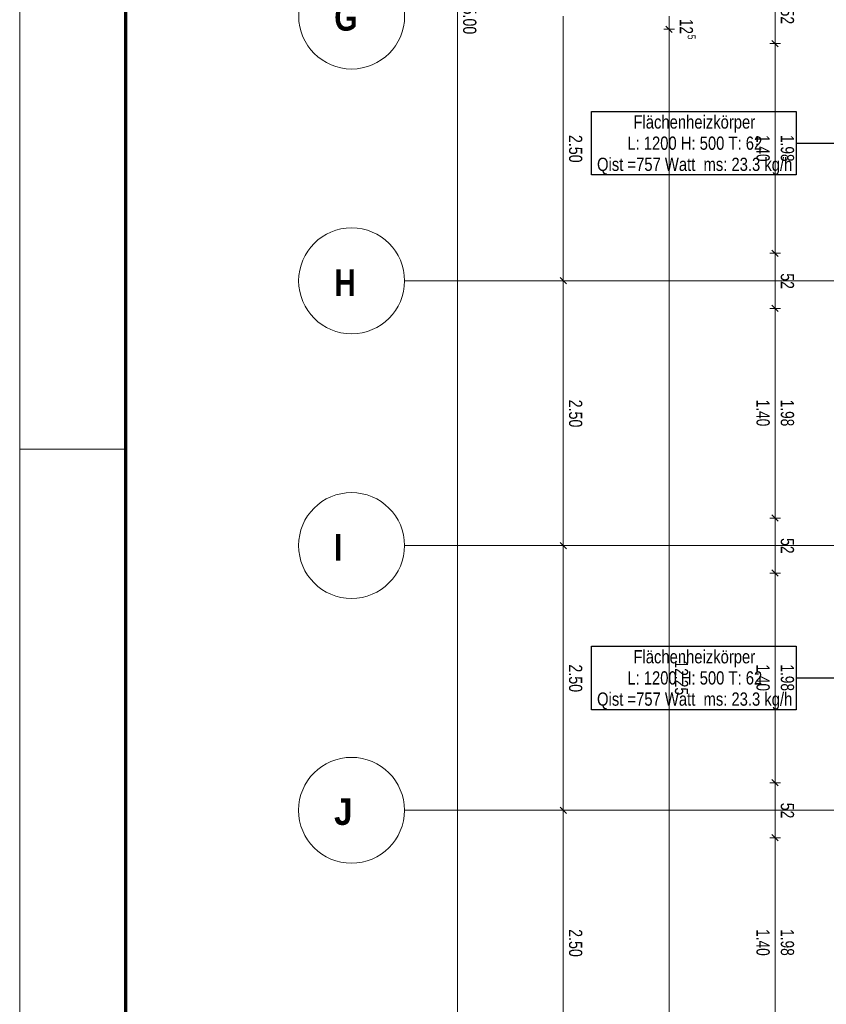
# Model space of a CAD drawing. Extents: x 229 to 926, y 37 to 878.
# Tile 7 of 194: x 229 to 381, y 229 to 415. Entities that reach past the tile are written whole.
import ezdxf
from ezdxf.lldxf.tags import DXFTag

# ---------------------------------------------------------------- set-up
doc = ezdxf.new("R2010")
doc.units = 0
doc.layers.get('0').update_dxf_attribs({"lineweight": 13})
for name, color, linetype, lineweight in [('Axen', 7, 'Continuous', 25), ('Axen-A03ENJ5PI0', 7, 'Continuous', 25), ('Maßlinien', 7, 'Continuous', 25), ('Maßlinien-A03ENJ5WI0', 7, 'Continuous', 25), ('X_BI_Geometrie', 7, 'Continuous', 13), ('X_BI_Text', 7, 'Continuous', 25)]:
    doc.layers.add(name, color=color, linetype=linetype, lineweight=lineweight)
doc.styles.get("Standard").update_dxf_attribs({"font": 'arial.ttf'})
tags = doc.linetypes.add('ALL_S25', pattern=[0.001, 0, -0.001]).pattern_tags.tags
tags[6:7] = [DXFTag(74, 4), DXFTag(75, 0), DXFTag(340, '0'), DXFTag(46, 1.0), DXFTag(50, 0.0), DXFTag(44, 0.0), DXFTag(45, 0.0)]
tags[4:5] = [DXFTag(74, 4), DXFTag(75, 0), DXFTag(340, '0'), DXFTag(46, 1.0), DXFTag(50, 0.0), DXFTag(44, 0.0), DXFTag(45, 0.0)]
tags = doc.linetypes.add('ALL_S25-A03ENJ5XI0', pattern=[0.001, 0, -0.001]).pattern_tags.tags
tags[6:7] = [DXFTag(74, 4), DXFTag(75, 0), DXFTag(340, '0'), DXFTag(46, 1.0), DXFTag(50, 0.0), DXFTag(44, 0.0), DXFTag(45, 0.0)]
tags[4:5] = [DXFTag(74, 4), DXFTag(75, 0), DXFTag(340, '0'), DXFTag(46, 1.0), DXFTag(50, 0.0), DXFTag(44, 0.0), DXFTag(45, 0.0)]

# ---------------------------------------------------------------- blocks, each defined once
blk = doc.blocks.new('Blockreferenz-A03ENJ5HI0', base_point=(228.98, 36.58))
at = {"color": 0, "linetype": 'ByBlock', "lineweight": -2, "ltscale": 0.13}
for p, q in [((228.98, 36.58), (228.98, 876.58)), ((228.98, 333.58), (248.98, 333.58))]:
    blk.add_line(p, q, dxfattribs=at)
at = {"color": 0, "linetype": 'ByBlock', "lineweight": 70, "ltscale": 0.7}
blk.add_line((248.98, 872.58), (248.98, 41.58), dxfattribs=at)
blk = doc.blocks.new('Referenz-A03ENJ5LI0', base_point=(255.73, 65.7))
at = {"layer": 'Axen', "color": 0, "linetype": 'ALL_S25', "lineweight": -2, "ltscale": 0.13}
for p, q in [((735.55, 365.35), (301.66, 365.35)), ((735.55, 315.35), (301.65, 315.35)), ((735.55, 265.35), (301.64, 265.35))]:
    blk.add_line(p, q, dxfattribs=at)
at = {"layer": 'Axen', "color": 0, "lineweight": -2}
for centre in [(291.67, 415.35), (291.66, 365.35), (291.65, 315.35), (291.64, 265.35)]:
    blk.add_circle(centre, 10, dxfattribs=at)
at = {"layer": 'Maßlinien', "color": 0, "lineweight": -2}
for p, q in [((311.63, 165.35), (311.63, 665.35)), ((371.63, 410.15), (371.63, 420.55)), ((331.63, 365.35), (331.63, 415.35)), ((351.63, 412.85), (351.63, 415.35)), ((351.63, 412.85), (350.63, 412.85)), ((352.23, 412.25), (351.03, 413.45)), ((351.63, 412.85), (352.63, 412.85)), ((351.63, 167.85), (351.63, 412.85)), ((371.63, 410.15), (370.63, 410.15)), ((372.23, 409.55), (371.03, 410.75)), ((371.63, 410.15), (372.63, 410.15)), ((371.63, 370.55), (371.63, 410.15)), ((371.63, 370.55), (370.63, 370.55)), ((372.23, 369.95), (371.03, 371.15)), ((371.63, 370.55), (372.63, 370.55)), ((371.63, 360.15), (371.63, 370.55)), ((331.63, 365.35), (330.63, 365.35)), ((332.23, 364.75), (331.03, 365.95)), ((331.63, 365.35), (332.63, 365.35)), ((331.63, 315.35), (331.63, 365.35)), ((371.63, 360.15), (370.63, 360.15)), ((372.23, 359.55), (371.03, 360.75)), ((371.63, 360.15), (372.63, 360.15)), ((371.63, 320.55), (371.63, 360.15)), ((371.63, 320.55), (370.63, 320.55)), ((372.23, 319.95), (371.03, 321.15)), ((371.63, 320.55), (372.63, 320.55)), ((371.63, 310.15), (371.63, 320.55)), ((331.63, 315.35), (330.63, 315.35)), ((332.23, 314.75), (331.03, 315.95)), ((331.63, 315.35), (332.63, 315.35)), ((331.63, 265.35), (331.63, 315.35)), ((372.23, 309.55), (371.03, 310.75)), ((371.63, 310.15), (370.63, 310.15)), ((371.63, 310.15), (372.63, 310.15)), ((371.63, 270.55), (371.63, 310.15)), ((371.63, 270.55), (370.63, 270.55)), ((372.23, 269.95), (371.03, 271.15)), ((371.63, 270.55), (372.63, 270.55)), ((371.63, 260.15), (371.63, 270.55)), ((332.23, 264.75), (331.03, 265.95)), ((331.63, 265.35), (330.63, 265.35)), ((331.63, 265.35), (332.63, 265.35)), ((331.63, 215.35), (331.63, 265.35)), ((372.23, 259.55), (371.03, 260.75)), ((371.63, 260.15), (370.63, 260.15)), ((371.63, 260.15), (372.63, 260.15)), ((371.63, 232.06), (371.63, 260.15)), ((371.63, 222.54), (371.63, 232.06))]:
    blk.add_line(p, q, dxfattribs=at)
at = {"layer": 'Axen', "color": 0, "lineweight": -2, "char_height": 5, "attachment_point": 1, "rotation": 359.9884}
for s, insert in [('{\\W0.99;\\fArial Narrow|b1|i0;G}', (288.38, 417.59)), ('{\\W0.99;\\fArial Narrow|b1|i0;H}', (288.37, 367.51)), ('{\\W0.97;\\fArial Narrow|b1|i0;I}', (288.36, 317.51)), ('{\\W1.09;\\fArial Narrow|b1|i0;J}', (288.35, 267.59))]:
    blk.add_mtext(s, dxfattribs=dict(at, insert=insert))
at = {"layer": 'Maßlinien', "color": 0, "lineweight": -2, "attachment_point": 1, "rotation": 270}
for s, insert, char_height in [('{\\W0.77;\\fArial;25.00}', (315.22, 418.64), 2.5), ('{\\W0.76;\\fArial;52}', (375.22, 416.77), 2.5), ('{\\W0.73;\\fArial;12}', (356.13, 414.81), 2.5), ('{\\W0.76;\\fArial;5}', (356.62, 411.82), 1.5), ('{\\W0.77;\\fArial;2.50}', (335.22, 392.9), 2.5), ('{\\W0.74;\\fArial;1.40}', (370.62, 392.9), 2.5), ('{\\W0.74;\\fArial;1.98}', (375.22, 392.9), 2.5), ('{\\W0.76;\\fArial;52}', (375.22, 366.77), 2.5), ('{\\W0.77;\\fArial;2.50}', (335.22, 342.9), 2.5), ('{\\W0.74;\\fArial;1.40}', (370.62, 342.9), 2.5), ('{\\W0.74;\\fArial;1.98}', (375.22, 342.9), 2.5), ('{\\W0.76;\\fArial;52}', (375.22, 316.77), 2.5), ('{\\W0.77;\\fArial;2.50}', (335.22, 292.9), 2.5), ('{\\W0.75;\\fArial;12.25}', (355.22, 293.65), 2.5), ('{\\W0.74;\\fArial;1.40}', (370.62, 292.9), 2.5), ('{\\W0.74;\\fArial;1.98}', (375.22, 292.9), 2.5), ('{\\W0.76;\\fArial;52}', (375.22, 266.77), 2.5), ('{\\W0.77;\\fArial;2.50}', (335.22, 242.9), 2.5), ('{\\W0.74;\\fArial;1.40}', (370.62, 242.9), 2.5), ('{\\W0.74;\\fArial;1.98}', (375.22, 242.9), 2.5)]:
    blk.add_mtext(s, dxfattribs=dict(at, insert=insert, char_height=char_height))
blk = doc.blocks.new('Referenz-A03ENJ62I0', base_point=(255.73, 65.71))
at = {"layer": 'Axen-A03ENJ5PI0', "color": 0, "linetype": 'ALL_S25-A03ENJ5XI0', "lineweight": -2, "ltscale": 0.13}
for p, q in [((735.55, 365.35), (301.66, 365.35)), ((735.55, 315.35), (301.65, 315.35)), ((735.55, 265.35), (301.64, 265.35))]:
    blk.add_line(p, q, dxfattribs=at)
at = {"layer": 'Axen-A03ENJ5PI0', "color": 0, "lineweight": -2}
for centre in [(291.67, 415.35), (291.66, 365.35), (291.65, 315.35), (291.64, 265.35)]:
    blk.add_circle(centre, 10, dxfattribs=at)
at = {"layer": 'Maßlinien-A03ENJ5WI0', "color": 0, "lineweight": -2}
for p, q in [((311.63, 165.35), (311.63, 665.35)), ((371.63, 410.15), (371.63, 420.55)), ((331.63, 365.35), (331.63, 415.35)), ((351.63, 412.85), (351.63, 415.35)), ((351.63, 412.85), (350.63, 412.85)), ((352.23, 412.25), (351.03, 413.45)), ((351.63, 412.85), (352.63, 412.85)), ((351.63, 167.85), (351.63, 412.85)), ((371.63, 410.15), (370.63, 410.15)), ((372.23, 409.55), (371.03, 410.75)), ((371.63, 410.15), (372.63, 410.15)), ((371.63, 370.55), (371.63, 410.15)), ((371.63, 370.55), (370.63, 370.55)), ((372.23, 369.95), (371.03, 371.15)), ((371.63, 370.55), (372.63, 370.55)), ((371.63, 360.15), (371.63, 370.55)), ((331.63, 365.35), (330.63, 365.35)), ((332.23, 364.75), (331.03, 365.95)), ((331.63, 365.35), (332.63, 365.35)), ((331.63, 315.35), (331.63, 365.35)), ((371.63, 360.15), (370.63, 360.15)), ((372.23, 359.55), (371.03, 360.75)), ((371.63, 360.15), (372.63, 360.15)), ((371.63, 320.55), (371.63, 360.15)), ((371.63, 320.55), (370.63, 320.55)), ((372.23, 319.95), (371.03, 321.15)), ((371.63, 320.55), (372.63, 320.55)), ((371.63, 310.15), (371.63, 320.55)), ((331.63, 315.35), (330.63, 315.35)), ((332.23, 314.75), (331.03, 315.95)), ((331.63, 315.35), (332.63, 315.35)), ((331.63, 265.35), (331.63, 315.35)), ((372.23, 309.55), (371.03, 310.75)), ((371.63, 310.15), (370.63, 310.15)), ((371.63, 310.15), (372.63, 310.15)), ((371.63, 270.55), (371.63, 310.15)), ((371.63, 270.55), (370.63, 270.55)), ((372.23, 269.95), (371.03, 271.15)), ((371.63, 270.55), (372.63, 270.55)), ((371.63, 260.15), (371.63, 270.55)), ((332.23, 264.75), (331.03, 265.95)), ((331.63, 265.35), (330.63, 265.35)), ((331.63, 265.35), (332.63, 265.35)), ((331.63, 215.35), (331.63, 265.35)), ((372.23, 259.55), (371.03, 260.75)), ((371.63, 260.15), (370.63, 260.15)), ((371.63, 260.15), (372.63, 260.15)), ((371.63, 232.06), (371.63, 260.15)), ((371.63, 222.54), (371.63, 232.06))]:
    blk.add_line(p, q, dxfattribs=at)
at = {"layer": 'Axen-A03ENJ5PI0', "color": 0, "lineweight": -2, "char_height": 5, "attachment_point": 1, "rotation": 359.9884}
for s, insert in [('{\\W0.99;\\fArial Narrow|b1|i0;G}', (288.38, 417.59)), ('{\\W0.99;\\fArial Narrow|b1|i0;H}', (288.37, 367.51)), ('{\\W0.97;\\fArial Narrow|b1|i0;I}', (288.36, 317.51)), ('{\\W1.09;\\fArial Narrow|b1|i0;J}', (288.35, 267.59))]:
    blk.add_mtext(s, dxfattribs=dict(at, insert=insert))
at = {"layer": 'Maßlinien-A03ENJ5WI0', "color": 0, "lineweight": -2, "attachment_point": 1, "rotation": 270}
for s, insert, char_height in [('{\\W0.77;\\fArial;25.00}', (315.22, 418.64), 2.5), ('{\\W0.76;\\fArial;52}', (375.22, 416.77), 2.5), ('{\\W0.73;\\fArial;12}', (356.13, 414.81), 2.5), ('{\\W0.76;\\fArial;5}', (356.62, 411.82), 1.5), ('{\\W0.77;\\fArial;2.50}', (335.22, 392.9), 2.5), ('{\\W0.74;\\fArial;1.40}', (370.62, 392.9), 2.5), ('{\\W0.74;\\fArial;1.98}', (375.22, 392.9), 2.5), ('{\\W0.76;\\fArial;52}', (375.22, 366.77), 2.5), ('{\\W0.77;\\fArial;2.50}', (335.22, 342.9), 2.5), ('{\\W0.74;\\fArial;1.40}', (370.62, 342.9), 2.5), ('{\\W0.74;\\fArial;1.98}', (375.22, 342.9), 2.5), ('{\\W0.76;\\fArial;52}', (375.22, 316.77), 2.5), ('{\\W0.77;\\fArial;2.50}', (335.22, 292.9), 2.5), ('{\\W0.75;\\fArial;12.25}', (355.22, 293.65), 2.5), ('{\\W0.74;\\fArial;1.40}', (370.62, 292.9), 2.5), ('{\\W0.74;\\fArial;1.98}', (375.22, 292.9), 2.5), ('{\\W0.76;\\fArial;52}', (375.22, 266.77), 2.5), ('{\\W0.77;\\fArial;2.50}', (335.22, 242.9), 2.5), ('{\\W0.74;\\fArial;1.40}', (370.62, 242.9), 2.5), ('{\\W0.74;\\fArial;1.98}', (375.22, 242.9), 2.5)]:
    blk.add_mtext(s, dxfattribs=dict(at, insert=insert, char_height=char_height))
blk = doc.blocks.new('Bauteilbeschriftung-A03ENJAGI0', base_point=(336.97, 284.35))
at = {"color": 0, "lineweight": -2}
for p, q in [((336.97, 296.35), (375.61, 296.35)), ((336.97, 284.35), (336.97, 296.35)), ((375.61, 296.35), (375.61, 284.35)), ((375.61, 284.35), (336.97, 284.35))]:
    blk.add_line(p, q, dxfattribs=at)
at = {"color": 0, "linetype": 'ByBlock', "lineweight": -2, "ltscale": 0.25}
blk.add_line((375.61, 290.35), (386.62, 290.35), dxfattribs=at)
at = {"color": 0, "linetype": 'ByBlock', "lineweight": -2, "ltscale": 0.25, "char_height": 2.5, "attachment_point": 1}
for s, insert in [('{\\W0.8;\\fArial;Flächenheizkörper}', (344.89, 295.6)), ('{\\W0.8;\\fArial;L: 1200 H: 500 T: 62}', (343.73, 291.6)), ('{\\W0.8;\\fArial;Qist =757 Watt  ms: 23.3 kg/h}', (338.01, 287.6))]:
    blk.add_mtext(s, dxfattribs=dict(at, insert=insert))
blk = doc.blocks.new('Bauteilbeschriftung-A03ENJAKI0', base_point=(336.97, 385.35))
at = {"color": 0, "lineweight": -2}
for p, q in [((336.97, 397.35), (375.61, 397.35)), ((336.97, 385.35), (336.97, 397.35)), ((375.61, 397.35), (375.61, 385.35)), ((375.61, 385.35), (336.97, 385.35))]:
    blk.add_line(p, q, dxfattribs=at)
at = {"color": 0, "linetype": 'ByBlock', "lineweight": -2, "ltscale": 0.25}
blk.add_line((375.61, 391.35), (386.63, 391.35), dxfattribs=at)
at = {"color": 0, "linetype": 'ByBlock', "lineweight": -2, "ltscale": 0.25, "char_height": 2.5, "attachment_point": 1}
for s, insert in [('{\\W0.8;\\fArial;Flächenheizkörper}', (344.89, 396.6)), ('{\\W0.8;\\fArial;L: 1200 H: 500 T: 62}', (343.73, 392.6)), ('{\\W0.8;\\fArial;Qist =757 Watt  ms: 23.3 kg/h}', (338.01, 388.6))]:
    blk.add_mtext(s, dxfattribs=dict(at, insert=insert))

msp = doc.modelspace()

# ---------------------------------------------------------------- block references
at = {"color": 251, "lineweight": 13, "ltscale": 0.13, "true_color": 0x606060}
for name, p in [('Referenz-A03ENJ5LI0', (255.73, 65.7)), ('Referenz-A03ENJ62I0', (255.73, 65.71))]:
    msp.add_blockref(name, p, dxfattribs=at)
at = {"layer": 'X_BI_Geometrie', "ltscale": 0.13}
msp.add_blockref('Blockreferenz-A03ENJ5HI0', (228.98, 36.58), dxfattribs=at)
at = {"layer": 'X_BI_Text', "ltscale": 0.25}
for name, p in [('Bauteilbeschriftung-A03ENJAKI0', (336.97, 385.35)), ('Bauteilbeschriftung-A03ENJAGI0', (336.97, 284.35))]:
    msp.add_blockref(name, p, dxfattribs=at)

doc.saveas('drawing.dxf')
